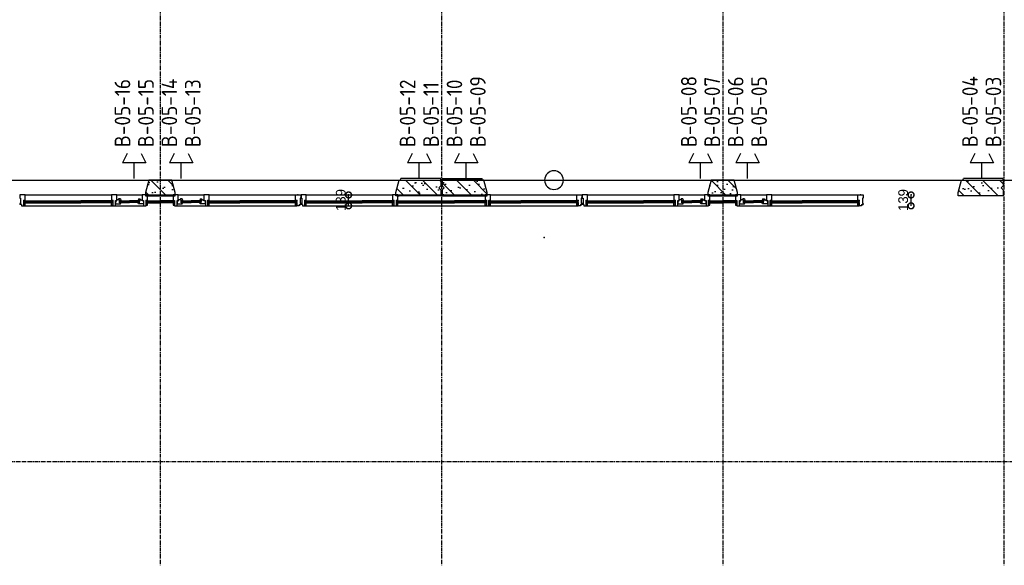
# Model space of a CAD drawing. Extents: x 0 to 1189, y 0 to 841.
# Tile 14 of 33: x 426 to 552, y 131 to 201. Entities that reach past the tile are written whole.
import ezdxf

# ---------------------------------------------------------------- set-up
doc = ezdxf.new("R2010")
doc.units = 0
doc.header["$PDSIZE"] = 2
doc.linetypes.add('B0304', pattern=[6, 5, -0.5, 0, -0.5])
doc.linetypes.add('DASHDOT', pattern=[25.4, 12.7, -6.35, 0, -6.35])
doc.layers.get('0').update_dxf_attribs({"linetype": 'CONTINUOUS'})
for name, color, linetype in [('AL$1A---_ALGEMEEN', 9, 'CONTINUOUS'), ('STRAMIEN', 1, 'CONTINUOUS'), ('VITELCODERING', 1, 'CONTINUOUS'), ('VITELDATA', 2, 'CONTINUOUS')]:
    doc.layers.add(name, color=color, linetype=linetype)
doc.styles.add('GBB_ISOP', font='b-gbp3.shx')
doc.styles.get("Standard").update_dxf_attribs({"font": 'ISO'})

# ---------------------------------------------------------------- blocks, each defined once
blk = doc.blocks.new('-GLASA')
at = {"layer": 'AL$1A---_ALGEMEEN', "color": 15, "ltscale": 2}
for p, q in [((5, 27), (407, 27)), ((5, 27), (5, 3)), ((5, 22), (407, 22)), ((5, 7), (407, 7)), ((5, 3), (407, 3)), ((13, 22), (13, 7))]:
    blk.add_line(p, q, dxfattribs=at)
at = {"layer": 'AL$1A---_ALGEMEEN', "color": 15}
for p, q in [((17, 30), (21, 27)), ((17, 0), (21, 3))]:
    blk.add_line(p, q, dxfattribs=at)
at = {"layer": 'AL$1A---_ALGEMEEN', "color": 15, "ltscale": 2}
blk.add_lwpolyline([(5, 3), (0, 3), (5, 27), (0, 27), (5, 3)], dxfattribs=at)
at = {"layer": 'AL$1A---_ALGEMEEN'}
for p in [(0, 30), (0, 0)]:
    blk.add_point(p, dxfattribs=at)
blk = doc.blocks.new('_DOTSMALL')
at = {"color": 0, "linetype": 'ByBlock', "const_width": 0.5}
blk.add_lwpolyline([(-0.0625, 0, 1), (0.0625, 0, 1)], format="xyb", close=True, dxfattribs=at)
blk = doc.blocks.new('-P1KHE10')
at = {"layer": 'AL$1A---_ALGEMEEN', "ltscale": 2}
for p, q in [((-1731, 3199), (-1798, 3199)), ((-1798, 3199), (-1798, 3159)), ((-1798, 3159), (-1789, 3159)), ((-1789, 3159), (-1789, 3090)), ((-1731, 3127), (-1731, 3199)), ((-559, 3199), (-626, 3199)), ((-626, 3199), (-626, 3169)), ((-626, 3169), (-626, 3127)), ((-559, 3199), (-232, 3199)), ((-559, 3127), (-559, 3199)), ((-164, 3199), (-232, 3199)), ((-232, 3199), (-232, 3169)), ((-232, 3169), (-232, 3127)), ((-164, 3127), (-164, 3199)), ((230, 3199), (163, 3199)), ((163, 3199), (163, 3169)), ((163, 3169), (163, 3127)), ((230, 3127), (230, 3199)), ((626, 3199), (558, 3199)), ((558, 3199), (558, 3169)), ((558, 3169), (558, 3127)), ((626, 3127), (626, 3199)), ((1731, 3127), (1731, 3199)), ((1731, 3199), (1798, 3199)), ((1798, 3159), (1789, 3159)), ((1789, 3159), (1789, 3090)), ((1798, 3199), (1798, 3159)), ((-1789, 3090), (-1798, 3090)), ((-1798, 3090), (-1798, 3075)), ((-1778, 3075), (-1798, 3075)), ((-1778, 3075), (-1778, 3060)), ((-1778, 3060), (-1748, 3060)), ((-1748, 3060), (-1748, 3127)), ((-1748, 3127), (-1731, 3127)), ((-626, 3127), (-609, 3127)), ((-609, 3127), (-609, 3060)), ((-609, 3060), (-583, 3060)), ((-583, 3060), (-583, 3060)), ((-583, 3060), (-576, 3060)), ((-576, 3127), (-559, 3127)), ((-576, 3060), (-576, 3127)), ((-574, 3125), (-557, 3125)), ((-524, 3129), (-524, 3138)), ((-524, 3129), (-507, 3129)), ((-266, 3129), (-284, 3129)), ((-266, 3129), (-266, 3138)), ((-216, 3125), (-234, 3125)), ((-232, 3127), (-214, 3127)), ((-214, 3127), (-214, 3060)), ((-214, 3060), (-188, 3060)), ((-188, 3060), (-188, 3060)), ((-188, 3060), (-182, 3060)), ((-182, 3127), (-164, 3127)), ((-182, 3060), (-182, 3127)), ((-139, 3070), (-139, 3070)), ((163, 3127), (180, 3127)), ((180, 3127), (180, 3060)), ((180, 3060), (206, 3060)), ((206, 3060), (206, 3060)), ((206, 3060), (214, 3060)), ((214, 3127), (230, 3127)), ((214, 3060), (214, 3127)), ((216, 3125), (232, 3125)), ((266, 3129), (266, 3138)), ((266, 3129), (282, 3129)), ((523, 3129), (506, 3129)), ((523, 3129), (523, 3138)), ((573, 3125), (556, 3125)), ((558, 3127), (576, 3127)), ((576, 3127), (576, 3060)), ((576, 3060), (602, 3060)), ((602, 3060), (602, 3060)), ((602, 3060), (608, 3060)), ((608, 3127), (626, 3127)), ((608, 3060), (608, 3127)), ((1748, 3127), (1731, 3127)), ((1748, 3060), (1748, 3127)), ((1778, 3060), (1748, 3060)), ((1778, 3075), (1778, 3060)), ((1778, 3075), (1798, 3075)), ((1789, 3090), (1798, 3090)), ((1798, 3090), (1798, 3075))]:
    blk.add_line(p, q, dxfattribs=at)
at = {"layer": 'AL$1A---_ALGEMEEN', "color": 15, "ltscale": 2}
for p, q in [((-1731, 3199), (-626, 3199)), ((-164, 3199), (163, 3199)), ((230, 3199), (558, 3199)), ((626, 3199), (1731, 3199)), ((-1748, 3060), (-609, 3060)), ((-1341, 3124), (-1016, 3124)), ((-1341, 3119), (-1016, 3119)), ((-1341, 3104), (-1016, 3104)), ((-1341, 3100), (-1016, 3100)), ((-576, 3060), (-214, 3060)), ((-519, 3126), (-395, 3126)), ((-519, 3126), (-519, 3102)), ((-519, 3121), (-395, 3121)), ((-519, 3106), (-395, 3106)), ((-519, 3102), (-395, 3102)), ((-511, 3121), (-511, 3106)), ((-272, 3126), (-395, 3126)), ((-272, 3121), (-395, 3121)), ((-272, 3106), (-395, 3106)), ((-272, 3102), (-395, 3102)), ((-280, 3121), (-280, 3106)), ((-272, 3126), (-272, 3102)), ((-177, 3119), (0, 3119)), ((-177, 3104), (0, 3104)), ((-177, 3124), (0, 3124)), ((-177, 3124), (-177, 3100)), ((-177, 3100), (0, 3100)), ((-169, 3119), (-169, 3104)), ((176, 3124), (0, 3124)), ((176, 3119), (0, 3119)), ((176, 3104), (0, 3104)), ((176, 3100), (0, 3100)), ((168, 3119), (168, 3104)), ((176, 3124), (176, 3100)), ((214, 3060), (576, 3060)), ((270, 3126), (394, 3126)), ((270, 3126), (270, 3102)), ((270, 3121), (394, 3121)), ((270, 3106), (394, 3106)), ((270, 3102), (394, 3102)), ((278, 3121), (278, 3106)), ((518, 3126), (394, 3126)), ((518, 3121), (394, 3121)), ((518, 3106), (394, 3106)), ((518, 3102), (394, 3102)), ((510, 3121), (510, 3106)), ((518, 3126), (518, 3102)), ((608, 3060), (1748, 3060)), ((1341, 3124), (1016, 3124)), ((1341, 3119), (1016, 3119)), ((1341, 3104), (1016, 3104)), ((1341, 3100), (1016, 3100))]:
    blk.add_line(p, q, dxfattribs=at)
at = {"layer": 'AL$1A---_ALGEMEEN', "color": 15, "linetype": 'ByBlock', "ltscale": 2}
blk.add_line((2410, 3060), (2410, 3199), dxfattribs=at)
at = {"layer": 'AL$1A---_ALGEMEEN'}
for p, q in [((-574, 3125), (-574, 3084)), ((-574, 3084), (-509, 3084)), ((-557, 3125), (-557, 3138)), ((-524, 3138), (-557, 3138)), ((-534, 3148), (-536, 3138)), ((-510, 3148), (-534, 3148)), ((-524, 3099), (-524, 3129)), ((-524, 3099), (-507, 3099)), ((-510, 3148), (-507, 3129)), ((-509, 3084), (-507, 3099)), ((-280, 3148), (-284, 3129)), ((-266, 3099), (-284, 3099)), ((-281, 3084), (-284, 3099)), ((-216, 3084), (-281, 3084)), ((-280, 3148), (-257, 3148)), ((-266, 3138), (-234, 3138)), ((-266, 3099), (-266, 3129)), ((-257, 3148), (-255, 3138)), ((-234, 3125), (-234, 3138)), ((-216, 3125), (-216, 3084)), ((216, 3125), (216, 3084)), ((216, 3084), (280, 3084)), ((232, 3125), (232, 3138)), ((266, 3138), (232, 3138)), ((256, 3148), (254, 3138)), ((279, 3148), (256, 3148)), ((266, 3099), (266, 3129)), ((266, 3099), (282, 3099)), ((279, 3148), (282, 3129)), ((280, 3084), (282, 3099)), ((509, 3148), (506, 3129)), ((523, 3099), (506, 3099)), ((508, 3084), (506, 3099)), ((573, 3084), (508, 3084)), ((509, 3148), (533, 3148)), ((523, 3138), (556, 3138)), ((523, 3099), (523, 3129)), ((533, 3148), (535, 3138)), ((556, 3125), (556, 3138)), ((573, 3125), (573, 3084))]:
    blk.add_line(p, q, dxfattribs=at)
at = {"layer": 'AL$1A---_ALGEMEEN', "color": 15}
for p, q in [((-507, 3129), (-503, 3126)), ((-507, 3099), (-503, 3102)), ((-284, 3129), (-288, 3126)), ((-284, 3099), (-288, 3102)), ((-164, 3127), (-160, 3124)), ((-164, 3097), (-160, 3100)), ((163, 3127), (159, 3124)), ((163, 3097), (159, 3100)), ((282, 3129), (287, 3126)), ((282, 3099), (287, 3102)), ((506, 3129), (502, 3126)), ((506, 3099), (502, 3102))]:
    blk.add_line(p, q, dxfattribs=at)
at = {"layer": 'AL$1A---_ALGEMEEN'}
for points in [[(-1748, 3070), (-1731, 3070), (-1731, 3097), (-1748, 3097)], [(-609, 3070), (-626, 3070), (-626, 3097), (-609, 3097)], [(-182, 3070), (-164, 3070), (-164, 3097), (-182, 3097)], [(163, 3070), (180, 3070), (180, 3097), (163, 3097)], [(609, 3070), (626, 3070), (626, 3097), (609, 3097)], [(1748, 3070), (1731, 3070), (1731, 3097), (1748, 3097)]]:
    blk.add_lwpolyline(points, close=True, dxfattribs=at)
at = {"layer": 'AL$1A---_ALGEMEEN', "color": 15, "ltscale": 2}
for points in [[(-519, 3102), (-524, 3102), (-519, 3126), (-524, 3126), (-519, 3102)], [(-272, 3102), (-266, 3102), (-272, 3126), (-266, 3126), (-272, 3102)], [(-177, 3100), (-182, 3100), (-177, 3124), (-182, 3124), (-177, 3100)], [(176, 3100), (180, 3100), (176, 3124), (180, 3124), (176, 3100)], [(270, 3102), (266, 3102), (270, 3126), (266, 3126), (270, 3102)], [(518, 3102), (523, 3102), (518, 3126), (523, 3126), (518, 3102)]]:
    blk.add_lwpolyline(points, dxfattribs=at)
at = {"layer": 'AL$1A---_ALGEMEEN', "color": 15, "linetype": 'ByBlock', "ltscale": 2}
for p in [(1761, 3199), (2410, 3199)]:
    blk.add_point(p, dxfattribs=at)
at = {"layer": 'AL$1A---_ALGEMEEN'}
for p in [(-182, 3127), (-182, 3097), (180, 3097)]:
    blk.add_point(p, dxfattribs=at)
at = {"layer": 'AL$1A---_ALGEMEEN', "color": 15, "linetype": 'ByBlock', "ltscale": 2, "xscale": 150, "yscale": 150, "zscale": 150}
for p, rotation in [((2410, 3199), 90), ((2410, 3060), 270)]:
    blk.add_blockref('_DOTSMALL', p, dxfattribs=dict(at, rotation=rotation))
at = {"layer": 'AL$1A---_ALGEMEEN', "color": 15, "ltscale": 2}
for p in [(-1748, 3097), (609, 3097)]:
    blk.add_blockref('-GLASA', p, dxfattribs=at)
at = {"layer": 'AL$1A---_ALGEMEEN', "color": 15, "ltscale": 2, "xscale": -1}
for p in [(-609, 3097), (1748, 3097)]:
    blk.add_blockref('-GLASA', p, dxfattribs=at)
at = {"layer": 'AL$1A---_ALGEMEEN', "color": 15, "linetype": 'ByBlock', "ltscale": 2, "insert": (2310, 3135), "char_height": 125, "attachment_point": 5, "rotation": 90, "style": 'GBB_ISOP'}
blk.add_mtext('\\A1;139', dxfattribs=at)
blk = doc.blocks.new('-P1KHE11')
at = {"layer": 'AL$1A---_ALGEMEEN', "ltscale": 2}
for p, q in [((67, 139), (0, 139)), ((0, 139), (0, 99)), ((67, 67), (67, 139)), ((1239, 139), (1172, 139)), ((1172, 139), (1172, 109)), ((1239, 67), (1239, 139)), ((2424, 139), (2356, 139)), ((2356, 139), (2356, 109)), ((2424, 67), (2424, 139)), ((3529, 67), (3529, 139)), ((3529, 139), (3596, 139)), ((3596, 139), (3596, 99)), ((0, 99), (9, 99)), ((9, 30), (0, 30)), ((0, 30), (0, 15)), ((20, 15), (0, 15)), ((9, 99), (9, 30)), ((20, 15), (20, 0)), ((20, 0), (50, 0)), ((50, 0), (50, 67)), ((50, 67), (67, 67)), ((1172, 109), (1172, 67)), ((1172, 67), (1189, 67)), ((1189, 67), (1189, 0)), ((1189, 0), (1215, 0)), ((1215, 0), (1215, 0)), ((1215, 0), (1222, 0)), ((1222, 67), (1239, 67)), ((1222, 0), (1222, 67)), ((2356, 109), (2356, 67)), ((2356, 67), (2374, 67)), ((2374, 67), (2374, 0)), ((2374, 0), (2400, 0)), ((2400, 0), (2400, 0)), ((2400, 0), (2406, 0)), ((2406, 67), (2424, 67)), ((2406, 0), (2406, 67)), ((3546, 67), (3529, 67)), ((3546, 0), (3546, 67)), ((3576, 0), (3546, 0)), ((3576, 15), (3576, 0)), ((3576, 15), (3596, 15)), ((3596, 99), (3587, 99)), ((3587, 99), (3587, 30)), ((3587, 30), (3596, 30)), ((3596, 30), (3596, 15))]:
    blk.add_line(p, q, dxfattribs=at)
at = {"layer": 'AL$1A---_ALGEMEEN', "color": 15, "ltscale": 2}
for p, q in [((67, 139), (1172, 139)), ((1239, 139), (2356, 139)), ((2424, 139), (3529, 139)), ((50, 0), (1189, 0)), ((457, 64), (782, 64)), ((457, 59), (782, 59)), ((457, 44), (782, 44)), ((457, 40), (782, 40)), ((1222, 0), (2374, 0)), ((1629, 64), (1966, 64)), ((1629, 59), (1966, 59)), ((1629, 44), (1966, 44)), ((1629, 40), (1966, 40)), ((2406, 0), (3546, 0)), ((3139, 64), (2814, 64)), ((3139, 59), (2814, 59)), ((3139, 44), (2814, 44)), ((3139, 40), (2814, 40))]:
    blk.add_line(p, q, dxfattribs=at)
at = {"layer": 'AL$1A---_ALGEMEEN'}
for points in [[(50, 10), (67, 10), (67, 37), (50, 37)], [(1189, 10), (1172, 10), (1172, 37), (1189, 37)], [(1222, 10), (1239, 10), (1239, 37), (1222, 37)], [(2373, 10), (2356, 10), (2356, 37), (2373, 37)], [(2407, 10), (2424, 10), (2424, 37), (2407, 37)], [(3546, 10), (3529, 10), (3529, 37), (3546, 37)]]:
    blk.add_lwpolyline(points, close=True, dxfattribs=at)
at = {"layer": 'AL$1A---_ALGEMEEN', "ltscale": 2}
blk.add_point((3114, -403), dxfattribs=at)
at = {"layer": 'AL$1A---_ALGEMEEN', "color": 15, "ltscale": 2}
for p in [(50, 37), (1222, 37), (2407, 37)]:
    blk.add_blockref('-GLASA', p, dxfattribs=at)
at = {"layer": 'AL$1A---_ALGEMEEN', "color": 15, "ltscale": 2, "xscale": -1}
for p in [(1189, 37), (2373, 37), (3546, 37)]:
    blk.add_blockref('-GLASA', p, dxfattribs=at)
blk = doc.blocks.new('-STR-H')
at = {"layer": 'AL$1A---_ALGEMEEN', "linetype": 'DASHDOT', "ltscale": 0.5}
blk.add_line((0, 0), (-9880, 0), dxfattribs=at)
at = {"layer": 'AL$1A---_ALGEMEEN', "linetype": 'Continuous', "ltscale": 2}
blk.add_circle((-10000, 0), 120, dxfattribs=at)
for p in [(-8560, 0), (-4960, 0), (-1360, 0)]:
    blk.add_point(p, dxfattribs=at)
blk = doc.blocks.new('-P01')
at = {"layer": 'AL$1A---_ALGEMEEN', "ltscale": 2}
h = blk.add_hatch(dxfattribs=at)
h.set_pattern_fill('PREFB', color=256, scale=8, angle=180, style=0)
h.set_pattern_definition([(225, (0, 0), (108.6116, -108.6116), []), (197, (0, 0), (-41.26, -127.7242), [0, -130.56, -73.92, 0, -107.52]), (228, (0, 0), (29.465, -129.875), [0, -129.28, 0, -131.84, 0, -106.24]), (251, (0, 0), (76.6585, -107.6209), [0, -128, 0, -768, -105.28])])
h.paths.add_polyline_path([(586, 160), (586, 200), (10, 200), (10, 125), (35, 100), (10, 75), (10, 0), (543, 0)])
h.paths.add_polyline_path([(3791, 160), (3791, 200), (3409, 200), (3409, 160), (3452, 0), (3748, 0)])
h.paths.add_polyline_path([(7190, 75), (7165, 100), (7190, 125), (7190, 200), (6614, 200), (6614, 160), (6657, 0), (7190, 0)])
at = {"layer": 'AL$1A---_ALGEMEEN', "linetype": 'Continuous', "ltscale": 2}
for p, q in [((10, 200), (586, 200)), ((10, 125), (10, 200)), ((586, 160), (543, 0)), ((586, 200), (586, 160)), ((3409, 200), (3791, 200)), ((3409, 160), (3409, 200)), ((3452, 0), (3409, 160)), ((3791, 160), (3748, 0)), ((3791, 200), (3791, 160)), ((7190, 200), (6614, 200)), ((6614, 200), (6614, 160)), ((6614, 160), (6657, 0)), ((7190, 125), (7190, 200)), ((10, 0), (10, 75)), ((543, 0), (10, 0)), ((3748, 0), (3452, 0)), ((6657, 0), (7190, 0)), ((7190, 0), (7190, 75))]:
    blk.add_line(p, q, dxfattribs=at)
at = {"layer": 'AL$1A---_ALGEMEEN', "color": 15, "linetype": 'Continuous', "ltscale": 2}
for p, q in [((10, 0), (7190, 0)), ((524, 0), (519, -20)), ((6676, 0), (6681, -20))]:
    blk.add_line(p, q, dxfattribs=at)
at = {"layer": 'AL$1A---_ALGEMEEN', "ltscale": 2}
for p, q in [((10, 0), (10, -20)), ((7190, 0), (7190, -20)), ((10, -20), (519, -20)), ((7190, -20), (6681, -20))]:
    blk.add_line(p, q, dxfattribs=at)
at = {"layer": 'AL$1A---_ALGEMEEN', "linetype": 'Continuous', "ltscale": 2}
for points in [[(10, 125), (35, 100), (10, 75)], [(7190, 75), (7165, 100), (7190, 125)]]:
    blk.add_lwpolyline(points, dxfattribs=at)
at = {"layer": 'AL$1A---_ALGEMEEN', "linetype": 'DASHDOT', "ltscale": 0.5, "rotation": 180}
blk.add_blockref('-STR-H', (-1360, 0), dxfattribs=at)
blk = doc.blocks.new('XREF_B-A3-II-113')
at = {"layer": 'STRAMIEN', "color": 8, "linetype": 'B0304', "ltscale": 10}
for p, q in [((56872, 86161), (56872, 25534)), ((60472, 86161), (60472, 25534)), ((64072, 86161), (64072, 25534)), ((67672, 86161), (67672, 25534)), ((17022, 30461), (103937, 30461)), ((17022, 26861), (103937, 26861))]:
    blk.add_line(p, q, dxfattribs=at)
at = {"layer": 'AL$1A---_ALGEMEEN', "color": 8, "ltscale": 2, "xscale": -1, "rotation": 180}
for p in [(53272, 30461), (60472, 30461)]:
    blk.add_blockref('-P01', p, dxfattribs=at)
at = {"layer": 'AL$1A---_ALGEMEEN', "color": 8, "linetype": 'Continuous', "ltscale": 2}
for name, p in [('-P1KHE10', (56873, 27072)), ('-P1KHE11', (58674, 30132)), ('-P1KHE10', (64073, 27072))]:
    blk.add_blockref(name, p, dxfattribs=at)
blk = doc.blocks.new('$DAT003')
for p, q in [((3.2, 0.9), (2, 1.5)), ((2, -1.5), (2, 1.5)), ((0, 0), (2, 0)), ((3.2, -0.9), (2, -1.5))]:
    blk.add_line(p, q)

msp = doc.modelspace()

# ---------------------------------------------------------------- block references
at = {"xscale": 0.01, "yscale": 0.01, "zscale": 0.01}
msp.add_blockref('XREF_B-A3-II-113', (-124.38, -124.33), dxfattribs=at)
at = {"layer": 'VITELDATA', "rotation": 90}
for p in [(441, 180.5), (447, 180.5), (477.5, 180.5), (483.5, 180.5), (513.5, 180.5), (519.5, 180.5), (549.5, 180.5)]:
    msp.add_blockref('$DAT003', p, dxfattribs=at)

# ---------------------------------------------------------------- texts
at = {"layer": 'VITELCODERING'}
for s, p in [('B-05-16', (440.5, 184.5)), ('B-05-14', (446.5, 184.5)), ('B-05-08', (513, 184.5)), ('B-05-07', (516, 184.5)), ('B-05-06', (519, 184.5)), ('B-05-04', (549, 184.5)), ('B-05-15', (443.5, 184.5)), ('B-05-13', (449.5, 184.5)), ('B-05-12', (477, 184.5)), ('B-05-11', (480, 184.5)), ('B-05-10', (483, 184.5)), ('B-05-09', (486, 184.5)), ('B-05-05', (522, 184.5)), ('B-05-03', (552, 184.5))]:
    msp.add_text(s, height=2, rotation=90, dxfattribs=at).set_placement(p)

doc.saveas('drawing.dxf')
